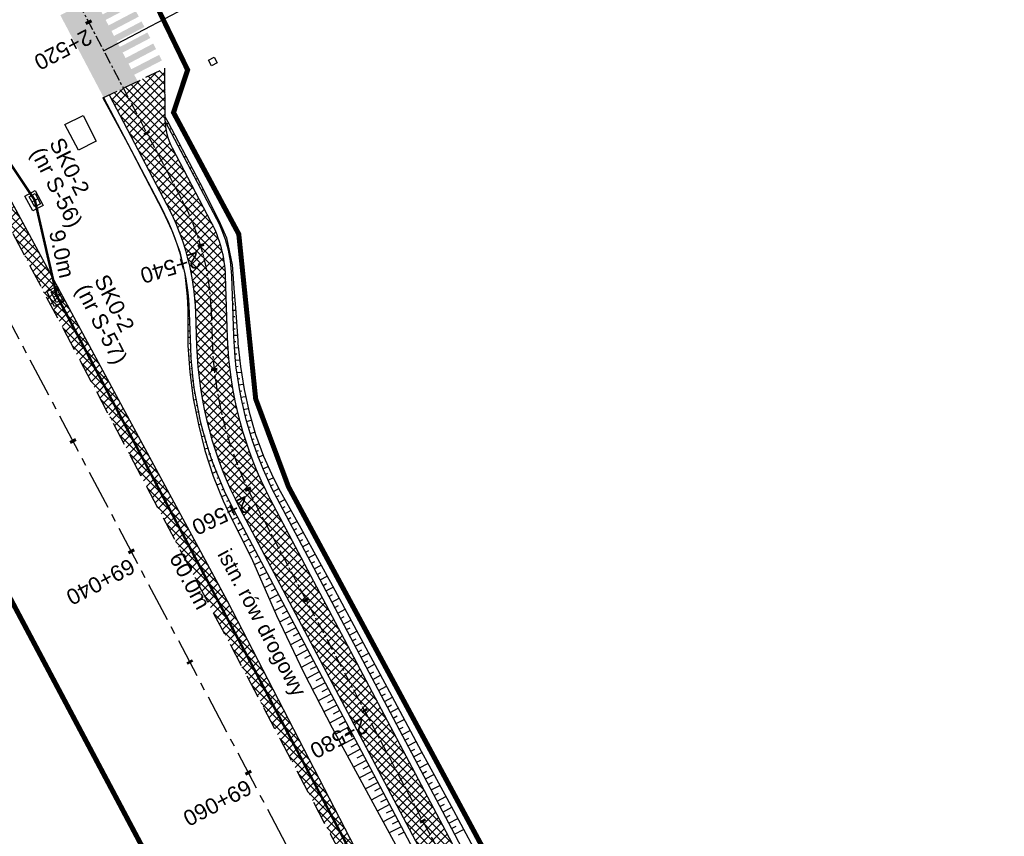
# Model space of a CAD drawing. Header units: metres. Extents: x 7529682 to 7533711, y 5721186 to 5727842.
# Tile 40 of 110: x 7530891 to 7530970, y 5725511 to 5725576. Entities that reach past the tile are written whole.
import ezdxf

# ---------------------------------------------------------------- set-up
doc = ezdxf.new("R2010")
doc.units = ezdxf.units.M
for name, pattern in [('817-dzialki-09-05-04$0$HIDDEN', [0.375, 0.25, -0.125]), ('CENTER', [50.8, 31.75, -6.35, 6.35, -6.35]), ('DASHED', [19.05, 12.7, -6.35]), ('HIDDEN', [9.525, 6.35, -3.175])]:
    doc.linetypes.add(name, pattern=pattern)
for name, color, linetype in [('C-DROGI-SYTUACJA-ETYKIETY', 7, 'Continuous'), ('D-hatch-pobocza', 131, 'Continuous'), ('D-pobocza', 7, 'Continuous'), ('D-skarpa', 7, 'Continuous'), ('D-skarpa-kreskowanie', 7, 'Continuous')]:
    doc.layers.add(name, color=color, linetype=linetype)
for name, color, linetype, lineweight, true_color in [('D-hatch-ciag-pieszo-rowerowy', 7, 'Continuous', 13, 0xff9f80), ('D-LR-etap-III', 7, '817-dzialki-09-05-04$0$HIDDEN', 50, 0xff1aff), ('D-poziome-powl-czerwona', 7, 'Continuous', 9, 0xff6161)]:
    doc.layers.add(name, color=color, linetype=linetype, lineweight=lineweight, true_color=true_color)
for name, color, linetype, lineweight in [('D-krawędzie', 7, 'Continuous', 30), ('D-krawężniki-obniżone', 7, 'DASHED', 30), ('D-obrzeża', 7, 'Continuous', 30), ('D-opisy', 7, 'Continuous', 30), ('D-oś', 10, 'CENTER', 30), ('Sieci-T-kanal technologiczny', 4, 'kt kanał technologiczny', 30)]:
    doc.layers.add(name, color=color, linetype=linetype, lineweight=lineweight)
for name, color, linetype, true_color in [('D-malowanie-proj', 7, 'Continuous', 0x3333ff), ('D-opis-KT-dlugosci', 7, 'Continuous', 0xff8000), ('D-opis-KT-studnie', 7, 'Continuous', 0xff8000), ('poprzeczki', 7, 'Continuous', 0x0000c7)]:
    doc.layers.add(name, color=color, linetype=linetype, true_color=true_color)
doc.styles.add('ARIAL', font='arial.ttf', dxfattribs={"height": 1})
doc.styles.get("Standard").update_dxf_attribs({"font": 'arial.ttf'})
doc.linetypes.add('kt kanał technologiczny', pattern='A,1,-0.8,["kt",Standard,S=0.5,R=0,X=-0.7,Y=-0.15],-0.3', length=2.1)
pattern_1 = [(45, (0, 0), (-0.33675960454, 0.33675960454), []), (135, (0, 0), (-0.33675960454, -0.33675960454), [])]

# ---------------------------------------------------------------- blocks, each defined once
blk = doc.blocks.new('AeccTickLine')
at = {"color": 0, "linetype": 'ByBlock', "lineweight": -2}
blk.add_line((0, 1), (0, -1), dxfattribs=at)
blk = doc.blocks.new('SKR2')
at = {"layer": 'Sieci-T-kanal technologiczny', "color": 2, "lineweight": 25}
for points in [[(0.028, -0.188), (0.958, -1.153), (0.282, -1.805), (-0.648, -0.84)], [(-0.038, -0.537), (0.607, -1.206), (0.233, -1.567), (-0.412, -0.898)]]:
    blk.add_lwpolyline(points, close=True, dxfattribs=at)
blk.add_lwpolyline([(-0.09, -1.232), (0.285, -0.872)], dxfattribs=at)

msp = doc.modelspace()

# ---------------------------------------------------------------- hatches: boundary and pattern name
at = {"layer": 'D-hatch-ciag-pieszo-rowerowy'}
h = msp.add_hatch(dxfattribs=at)
h.set_pattern_fill('ANSI37', color=256, scale=0.15, style=0)
h.set_pattern_definition(pattern_1)
h.paths.add_polyline_path([(7530908.012, 5725550.564), (7530907.843, 5725555.506, 0.112773), (7530906.702, 5725559.812), (7530903.597, 5725565.724, -0.119345), (7530903.024, 5725568.007), (7530902.99, 5725572.112), (7530902.831, 5725572.036), (7530899.665, 5725570.523), (7530904.4, 5725561.506, -0.112773), (7530906.681, 5725552.894), (7530906.773, 5725550.234, 0.113466), (7530910.233, 5725537.244), (7530924.386, 5725510.469), (7530927.177, 5725505.157), (7530928.436, 5725505.448), (7530925.491, 5725511.052), (7530911.472, 5725537.574, -0.113466)])
h.paths.add_polyline_path([(7530906.773, 5725550.234), (7530906.681, 5725552.894, 0.112773), (7530904.4, 5725561.506), (7530899.665, 5725570.523), (7530898.537, 5725569.984), (7530903.161, 5725561.178, -0.112773), (7530905.442, 5725552.566), (7530905.533, 5725549.904, 0.113466), (7530908.993, 5725536.913), (7530923.28, 5725509.886), (7530925.918, 5725504.866), (7530927.177, 5725505.157), (7530924.386, 5725510.469), (7530910.233, 5725537.244, -0.113466)])
at = {"layer": 'D-hatch-pobocza'}
h = msp.add_hatch(dxfattribs=at)
h.set_pattern_fill('ANSI37', color=256, scale=0.15, style=0)
h.set_pattern_definition(pattern_1)
h.paths.add_polyline_path([(7531057.01, 5725246.72), (7531044.19, 5725271.11), (7531030.97, 5725296.42), (7531019.37, 5725318.31), (7531007.54, 5725340.71), (7530994.47, 5725365.47), (7530982.58, 5725387.65), (7530971.81, 5725408.22), (7530959.96, 5725430.76), (7530944.54, 5725460.14), (7530935.92, 5725477.07), (7530923.1, 5725500.31), (7530908, 5725529.49), (7530889.658, 5725563.375), (7530889.586, 5725561.257), (7530918.172, 5725507.178), (7530950.163, 5725446.305), (7530993.419, 5725364.265), (7531022.766, 5725308.719), (7531053.81, 5725249.872), (7531081.166, 5725197.875), (7531103.902, 5725154.541), (7531128.123, 5725108.448), (7531149.321, 5725068.209), (7531151.44, 5725067.36), (7531152.004, 5725067.286), (7531141.2, 5725086.69), (7531129.87, 5725108.78), (7531118.46, 5725130.11), (7531107.39, 5725151.39), (7531095.36, 5725174.01), (7531083.61, 5725196.49), (7531071.56, 5725218.8)])
at = {"layer": 'D-malowanie-proj'}
h = msp.add_hatch(color=256, dxfattribs=at)
h.paths.add_polyline_path([(7530899.975, 5725578.011), (7530899.742, 5725578.453), (7530897.087, 5725577.056), (7530897.32, 5725576.613)])
h.paths.add_polyline_path([(7530900.44, 5725577.126), (7530900.207, 5725577.568), (7530897.553, 5725576.171), (7530897.786, 5725575.728)])
h.paths.add_polyline_path([(7530900.906, 5725576.241), (7530900.673, 5725576.683), (7530898.018, 5725575.286), (7530898.251, 5725574.844)])
h.paths.add_polyline_path([(7530895.55, 5725575.682), (7530895.317, 5725576.124), (7530894.875, 5725575.892), (7530895.108, 5725575.449)])
h.paths.add_polyline_path([(7530896.016, 5725574.797), (7530895.783, 5725575.239), (7530895.34, 5725575.007), (7530895.573, 5725574.564)])
h.paths.add_polyline_path([(7530896.481, 5725573.912), (7530896.249, 5725574.355), (7530895.806, 5725574.122), (7530896.039, 5725573.679)])
h = msp.add_hatch(color=256, dxfattribs=at)
h.paths.add_polyline_path([(7530901.359, 5725575.413), (7530901.126, 5725575.855), (7530898.471, 5725574.458), (7530898.704, 5725574.016)])
h.paths.add_polyline_path([(7530901.825, 5725574.528), (7530901.592, 5725574.971), (7530898.937, 5725573.573), (7530899.17, 5725573.131)])
h.paths.add_polyline_path([(7530902.29, 5725573.643), (7530902.058, 5725574.086), (7530899.403, 5725572.688), (7530899.636, 5725572.246)])
h.paths.add_polyline_path([(7530896.934, 5725573.084), (7530896.702, 5725573.527), (7530896.259, 5725573.294), (7530896.492, 5725572.852)])
h.paths.add_polyline_path([(7530897.4, 5725572.199), (7530897.167, 5725572.642), (7530896.725, 5725572.409), (7530896.958, 5725571.967)])
h.paths.add_polyline_path([(7530897.866, 5725571.315), (7530897.633, 5725571.757), (7530897.19, 5725571.524), (7530897.423, 5725571.082)])
h.paths.add_polyline_path([(7530898.332, 5725570.43), (7530898.099, 5725570.872), (7530897.656, 5725570.639), (7530897.889, 5725570.197)])
h.paths.add_polyline_path([(7530902.758, 5725572.739), (7530902.529, 5725573.182), (7530899.869, 5725571.804), (7530900.101, 5725571.361)])
at = {"layer": 'D-poziome-powl-czerwona'}
h = msp.add_hatch(color=256, dxfattribs=at)
h.dxf.hatch_style = 1
edge = h.paths.add_edge_path()
edge.add_line((7530898.098, 5725569.774), (7530900.739, 5725571.036))
edge.add_arc((7530917.765, 5725558.334), 21.242, 143.02832, 143.27555, ccw=False)
edge.add_line((7530900.794, 5725571.11), (7530897.369, 5725577.672))
edge.add_arc((7530894.893, 5725582.048), 5.029, 291.58813, 299.50761, ccw=False)
edge.add_line((7530896.743, 5725577.372), (7530894.629, 5725576.362))
edge.add_line((7530894.629, 5725576.362), (7530898.098, 5725569.774))

# ---------------------------------------------------------------- linework, layer by layer
at = {"layer": 'D-krawędzie', "linetype": 'HIDDEN', "ltscale": 0.3, "flags": 128}
msp.add_lwpolyline([(7530572.01, 5726166.06), (7530599.74, 5726113.52), (7530641.555, 5726032.008), (7530660.961, 5725995.07), (7530689.128, 5725941.54), (7530707.336, 5725907.032), (7530725.256, 5725873.093), (7530743.97, 5725837.654), (7530770.527, 5725787.119), (7530787.864, 5725754.267), (7530809.898, 5725712.542), (7530824.739, 5725684.389), (7530840.856, 5725653.693), (7530860.675, 5725616.154), (7530865.283, 5725607.394), (7530878.05, 5725583.08), (7530918.172, 5725507.178), (7530950.163, 5725446.305), (7530993.419, 5725364.265), (7531022.766, 5725308.719), (7531053.81, 5725249.872), (7531081.166, 5725197.875), (7531103.902, 5725154.541), (7531128.123, 5725108.448), (7531149.3, 5725068.25), (7531167.38, 5725033.767), (7531197.165, 5724976.988), (7531228.151, 5724918.034), (7531253.153, 5724870.491), (7531286.796, 5724806.654), (7531306.74, 5724768.665), (7531335.094, 5724714.652), (7531357.319, 5724672.439), (7531373.645, 5724641.454), (7531392.162, 5724605.999), (7531418.48, 5724555.853), (7531439.727, 5724515.582), (7531476.36, 5724446.19), (7531491.8, 5724416.76), (7531531.9, 5724339.933), (7531557.227, 5724291.659), (7531569.852, 5724267.577), (7531591.376, 5724226.548), (7531610.004, 5724191.103), (7531616.883, 5724177.999), (7531629.985, 5724153.025), (7531641.007, 5724132.022), (7531664.906, 5724087.617), (7531677.644, 5724064.786), (7531683.112, 5724054.988), (7531686.753, 5724048.18), (7531695.448, 5724031.697), (7531703.749, 5724015.917), (7531709.214, 5724005.514), (7531719.389, 5723986.147), (7531726.295, 5723973), (7531732.741, 5723960.736), (7531735.13, 5723956.19)], dxfattribs=at)
at = {"layer": 'D-krawędzie', "linetype": 'ByBlock'}
for points in [[(7530906.492, 5725572.753), (7530906.933, 5725572.988), (7530907.168, 5725572.547), (7530906.727, 5725572.312), (7530906.492, 5725572.753)], [(7530895, 5725567.61), (7530896.464, 5725568.342), (7530897.49, 5725566.29), (7530896.08, 5725565.55), (7530895, 5725567.61)]]:
    msp.add_lwpolyline(points, dxfattribs=at)
at = {"layer": 'D-krawężniki-obniżone', "ltscale": 0.1}
msp.add_lwpolyline([(7530898.035, 5725569.744), (7530902.99, 5725572.112)], dxfattribs=at)
at = {"layer": 'D-LR-etap-III', "ltscale": 10, "flags": 128}
msp.add_lwpolyline([(7531750.474, 5723895.103, 0.4, 0.4, 0), (7531750.505, 5723895.13, 0.4, 0.4, 0), (7531682.71, 5724022.92, 0.4, 0.4, 0), (7531619.177, 5724147.204, 0.4, 0.4, 0), (7531592.309, 5724198.489, 0.4, 0.4, 0), (7531553.264, 5724272.919, 0.4, 0.4, 0), (7531504.02, 5724366.79, 0.4, 0.4, 0), (7531482.09, 5724407.62, 0.4, 0.4, 0), (7531412.35, 5724541.183, 0.4, 0.4, 0), (7531388.464, 5724586.93, 0.4, 0.4, 0), (7531345.12, 5724669.94, 0.4, 0.4, 0), (7531127.66, 5725081.67, 0.4, 0.4, 0), (7531059.253, 5725211.041, 0.4, 0.4, 0), (7531008.007, 5725307.954, 0.4, 0.4, 0), (7530964.182, 5725390.836, 0.4, 0.4, 0), (7530914.557, 5725484.684, 0.4, 0.4, 0), (7530865.243, 5725577.494, 0.4, 0.4, 0), (7530840.085, 5725624.059, 0.4, 0.4, 0), (7530802.56, 5725694.925, 0.4, 0.4, 0), (7530755.54, 5725787.51, 0.4, 0.4, 0), (7530708.718, 5725876.303, 0.4, 0.4, 0), (7530695.12, 5725902.09, 0.4, 0.4, 0), (7530642.914, 5726001.078, 0.4, 0.4, 0), (7530634.935, 5726016.147, 0.4, 0.4, 0), (7530610.82, 5726061.93, 0.4, 0.4, 0), (7530610.82, 5726061.93, 0.4, 0.4, 0), (7530607.21, 5726063.51, 0.4, 0.4, 0), (7530597.42, 5726080.68, 0.4, 0.4, 0), (7530591.16, 5726088.44, 0.4, 0.4, 0), (7530581.28, 5726107.21, 0.4, 0.4, 0), (7530571.29, 5726130.56, 0.4, 0.4, 0), (7530549.555, 5726171.527, 0.4, 0.4, 0), (7530531.014, 5726206.474, 0.4, 0.4, 0), (7530516.461, 5726236.017, 0.4, 0.4, 0), (7530500.799, 5726266.141, 0.4, 0.4, 0), (7530491.35, 5726283.94, 0.4, 0.4, 0), (7530482.4, 5726303.41, 0.4, 0.4, 0), (7530482.4, 5726303.41, 0.4, 0.4, 0), (7530450.41, 5726357.28, 0.4, 0.4, 0), (7530397.759, 5726458.5, 0.4, 0.4, 0), (7530334.708, 5726583.665, 0.4, 0.4, 0), (7530303.939, 5726645.168, 0.4, 0.4, 0), (7530300.51, 5726651.778, 0.4, 0.4, 0), (7530289.214, 5726671.967, 0.4, 0.4, 0), (7530281.54, 5726685.57, 0.4, 0.4, 0), (7530261.371, 5726724.163, 0.4, 0.4, 0), (7530254.03, 5726738.21, 0.4, 0.4, 0), (7530197.22, 5726845.06, 0.4, 0.4, 0), (7530194.71, 5726849.15, 0.4, 0.4, 0), (7530195.92, 5726850.75, 0.4, 0.4, 0), (7530170.547, 5726892.961, 0.4, 0.4, 0), (7530143.175, 5726945.066, 0.4, 0.4, 0), (7530105.06, 5727018.32, 0.4, 0.4, 0), (7530100.06, 5727027.16, 0.4, 0.4, 0), (7530062.319, 5727099.625, 0.4, 0.4, 0), (7530015.379, 5727189.42, 0.4, 0.4, 0), (7529983.208, 5727250.207, 0.4, 0.4, 0), (7529953.284, 5727306.747, 0.4, 0.4, 0), (7529900.671, 5727406.159, 0.4, 0.4, 0), (7529890.63, 5727425.131, 0.4, 0.4, 0), (7529875.155, 5727454.426, 0.4, 0.4, 0), (7529857.56, 5727487.787, 0.4, 0.4, 0), (7529835.194, 5727530.193, 0.4, 0.4, 0), (7529811.741, 5727574.662, 0.4, 0.4, 0), (7529792.102, 5727611.923, 0.4, 0.4, 0), (7529768.066, 5727657.47, 0.4, 0.4, 0), (7529755.211, 5727682.131, 0.4, 0.4, 0), (7529753.31, 5727681.13, 0.4, 0.4, 0), (7529739.21, 5727707.77, 0.4, 0.4, 0), (7529735.395, 5727711.252, 0.4, 0.4, 0), (7529725.42, 5727730.2, 0.4, 0.4, 0), (7529723.55, 5727729.88, 0.4, 0.4, 0), (7529695.567, 5727782.932, 0.4, 0.4, 0), (7529717.68, 5727794.024, 0.4, 0.4, 0), (7529736.275, 5727758.647, 0.4, 0.4, 0), (7529736.275, 5727758.647, 0.4, 0.4, 0), (7529744.511, 5727750.406, 0.4, 0.4, 0), (7529744.511, 5727750.406, 0.4, 0.4, 0), (7529750.283, 5727738.55, 0.4, 0.4, 0), (7529777.109, 5727687.569, 0.4, 0.4, 0), (7529796.515, 5727651.33, 0.4, 0.4, 0), (7529814.938, 5727616.793, 0.4, 0.4, 0), (7529839.007, 5727572.304, 0.4, 0.4, 0), (7529860.618, 5727532.509, 0.4, 0.4, 0), (7529882.349, 5727491.504, 0.4, 0.4, 0), (7529904.865, 5727449.096, 0.4, 0.4, 0), (7529920.747, 5727418.885, 0.4, 0.4, 0), (7529946.677, 5727368.547, 0.4, 0.4, 0), (7529972.025, 5727320.573, 0.4, 0.4, 0), (7529987.74, 5727290.153, 0.4, 0.4, 0), (7529996.497, 5727273.662, 0.4, 0.4, 0), (7530017.541, 5727234.203, 0.4, 0.4, 0), (7530033.054, 5727204.864, 0.4, 0.4, 0), (7530051.623, 5727170.223, 0.4, 0.4, 0), (7530069.277, 5727137.016, 0.4, 0.4, 0), (7530089.385, 5727097.534, 0.4, 0.4, 0), (7530109.713, 5727060.747, 0.4, 0.4, 0), (7530136.77, 5727011.64, 0.4, 0.4, 0), (7530162.447, 5726962.744, 0.4, 0.4, 0), (7530187.674, 5726916.992, 0.4, 0.4, 0), (7530207.821, 5726879.335, 0.4, 0.4, 0), (7530230.626, 5726834.519, 0.4, 0.4, 0), (7530262.288, 5726776.618, 0.4, 0.4, 0), (7530277.51, 5726760.213, 0.4, 0.4, 0), (7530286.037, 5726744.107, 0.4, 0.4, 0), (7530288.097, 5726735.884, 0.4, 0.4, 0), (7530290.394, 5726725.047, 0.4, 0.4, 0), (7530296.177, 5726713.583, 0.4, 0.4, 0), (7530302.726, 5726701.182, 0.4, 0.4, 0), (7530325.685, 5726657.466, 0.4, 0.4, 0), (7530343.244, 5726623.649, 0.4, 0.4, 0), (7530360.23, 5726591.747, 0.4, 0.4, 0), (7530383.209, 5726548.059, 0.4, 0.4, 0), (7530406.018, 5726503.606, 0.4, 0.4, 0), (7530427.465, 5726462.62, 0.4, 0.4, 0), (7530447.928, 5726424.388, 0.4, 0.4, 0), (7530471.127, 5726379.921, 0.4, 0.4, 0), (7530490.501, 5726343.033, 0.4, 0.4, 0), (7530509.499, 5726306.733, 0.4, 0.4, 0), (7530529.89, 5726267.244, 0.4, 0.4, 0), (7530543.852, 5726238.99, 0.4, 0.4, 0), (7530554.809, 5726218.944, 0.4, 0.4, 0), (7530559.027, 5726212.223, 0.4, 0.4, 0), (7530563.061, 5726206.41, 0.4, 0.4, 0), (7530566.934, 5726200.464, 0.4, 0.4, 0), (7530569.771, 5726194.902, 0.4, 0.4, 0), (7530571.473, 5726191.282, 0.4, 0.4, 0), (7530572.839, 5726188.025, 0.4, 0.4, 0), (7530575.295, 5726182.035, 0.4, 0.4, 0), (7530579.737, 5726173.306, 0.4, 0.4, 0), (7530583.3, 5726167.41, 0.4, 0.4, 0), (7530593.4, 5726163.33, 0.4, 0.4, 0), (7530598.618, 5726155.264, 0.4, 0.4, 0), (7530608.258, 5726140.497, 0.4, 0.4, 0), (7530603.27, 5726136.83, 0.4, 0.4, 0), (7530606.53, 5726131.84, 0.4, 0.4, 0), (7530604.239, 5726124.217, 0.4, 0.4, 0), (7530605.847, 5726121.63, 0.4, 0.4, 0), (7530608.972, 5726116.164, 0.4, 0.4, 0), (7530618.114, 5726097.791, 0.4, 0.4, 0), (7530651.213, 5726034.96, 0.4, 0.4, 0), (7530670.244, 5725998.611, 0.4, 0.4, 0), (7530698.075, 5725945.953, 0.4, 0.4, 0), (7530716.506, 5725911.305, 0.4, 0.4, 0), (7530735.223, 5725875.667, 0.4, 0.4, 0), (7530752.504, 5725842.155, 0.4, 0.4, 0), (7530778.311, 5725793.501, 0.4, 0.4, 0), (7530797.5, 5725756.382, 0.4, 0.4, 0), (7530812.519, 5725728.289, 0.4, 0.4, 0), (7530820.039, 5725713.16, 0.4, 0.4, 0), (7530822.422, 5725710.194, 0.4, 0.4, 0), (7530833.155, 5725688.801, 0.4, 0.4, 0), (7530849.629, 5725656.159, 0.4, 0.4, 0), (7530867.983, 5725621.964, 0.4, 0.4, 0), (7530872.63, 5725612.888, 0.4, 0.4, 0), (7530880.354, 5725597.595, 0.4, 0.4, 0), (7530883.839, 5725593.389, 0.4, 0.4, 0), (7530891.782, 5725587.763, 0.4, 0.4, 0), (7530895.039, 5725584.281, 0.4, 0.4, 0), (7530897.034, 5725580.941, 0.4, 0.4, 0), (7530900.952, 5725579.946, 0.4, 0.4, 0), (7530904.81, 5725571.977, 0.4, 0.4, 0), (7530903.682, 5725568.566, 0.4, 0.4, 0), (7530908.901, 5725558.845, 0.4, 0.4, 0), (7530910.252, 5725545.672, 0.4, 0.4, 0), (7530912.873, 5725538.646, 0.4, 0.4, 0), (7530945.278, 5725478.464, 0.4, 0.4, 0), (7530959.692, 5725450.246, 0.4, 0.4, 0), (7531002.827, 5725368.192, 0.4, 0.4, 0), (7531044.704, 5725290.314, 0.4, 0.4, 0), (7531064.099, 5725253.213, 0.4, 0.4, 0), (7531083.01, 5725216.678, 0.4, 0.4, 0), (7531113.013, 5725158.466, 0.4, 0.4, 0), (7531137.364, 5725113.071, 0.4, 0.4, 0), (7531150.831, 5725086.712, 0.4, 0.4, 0), (7531159.746, 5725076.641, 0.4, 0.4, 0), (7531166.31, 5725074.58, 0.4, 0.4, 0), (7531172.29, 5725062.58, 0.4, 0.4, 0), (7531170.59, 5725055.606, 0.4, 0.4, 0), (7531173.733, 5725044.081, 0.4, 0.4, 0), (7531215.342, 5724964.86, 0.4, 0.4, 0), (7531238.054, 5724921.685, 0.4, 0.4, 0), (7531262.39, 5724875.283, 0.4, 0.4, 0), (7531295.587, 5724811.266, 0.4, 0.4, 0), (7531348.488, 5724712.363, 0.4, 0.4, 0), (7531363.741, 5724682.684, 0.4, 0.4, 0), (7531366.987, 5724675.865, 0.4, 0.4, 0), (7531382.541, 5724646.111, 0.4, 0.4, 0), (7531401.299, 5724610.875, 0.4, 0.4, 0), (7531428.965, 5724558.862, 0.4, 0.4, 0), (7531449.111, 5724520.398, 0.4, 0.4, 0), (7531477.293, 5724465.831, 0.4, 0.4, 0), (7531500.996, 5724421.113, 0.4, 0.4, 0), (7531512.122, 5724400.549, 0.4, 0.4, 0), (7531513.782, 5724396.757, 0.4, 0.4, 0), (7531526.32, 5724379.39, 0.4, 0.4, 0), (7531566.784, 5724302.736, 0.4, 0.4, 0), (7531612.277, 5724225.61, 0.4, 0.4, 0), (7531620.493, 5724210.548, 0.4, 0.4, 0), (7531631.578, 5724196.258, 0.4, 0.4, 0), (7531653.484, 5724152.434, 0.4, 0.4, 0), (7531661.151, 5724128.494, 0.4, 0.4, 0), (7531673.881, 5724101.186, 0.4, 0.4, 0), (7531684.691, 5724081.184, 0.4, 0.4, 0), (7531699.212, 5724051.17, 0.4, 0.4, 0), (7531704.034, 5724040.584, 0.4, 0.4, 0), (7531704.034, 5724040.584, 0.4, 0.4, 0), (7531703.913, 5724037.17, 0.4, 0.4, 0), (7531736.42, 5723969.232, 0.4, 0.4, 0), (7531738.285, 5723967.699, 0.4, 0.4, 0), (7531742.181, 5723962.346, 0.4, 0.4, 0), (7531744.286, 5723958.616, 0.4, 0.4, 0), (7531755.393, 5723944.193, 0.4, 0.4, 0), (7531758.69, 5723936.76, 0.4, 0.4, 0), (7531780.08, 5723929.25, 0.4, 0.4, 0), (7531792.612, 5723906.338, 0.4, 0.4, 0), (7531792.612, 5723906.338, 0.4, 0.4, 0), (7531756.962, 5723883.055, 0.4, 0.4, 0), (7531750.46, 5723895.13, 0.4, 0.4, 0), (7531750.46, 5723895.13, 0, 0, 0)], format="xyseb", dxfattribs=at)
at = {"layer": 'D-obrzeża'}
for points in [[(7531033.909, 5725306.164), (7531023.945, 5725324.301, -0.004067), (7531021.63, 5725328.597), (7531000.738, 5725368.139), (7530957.484, 5725450.176), (7530925.491, 5725511.052), (7530911.472, 5725537.574, -0.113466), (7530908.012, 5725550.564), (7530907.843, 5725555.506, 0.112773), (7530906.702, 5725559.812), (7530903.597, 5725565.724, -0.119345), (7530903.024, 5725568.007), (7530902.99, 5725572.112)], [(7530898.537, 5725569.984), (7530903.161, 5725561.178, -0.112773), (7530905.442, 5725552.566), (7530905.533, 5725549.904, 0.113466), (7530908.993, 5725536.913), (7530923.28, 5725509.886), (7530955.272, 5725449.011), (7530998.527, 5725366.973), (7531019.429, 5725327.411, 0.004067), (7531021.744, 5725323.115), (7531031.707, 5725304.978, -0.004228)]]:
    msp.add_lwpolyline(points, format="xyb", dxfattribs=at)
at = {"layer": 'D-opisy'}
msp.add_line((7530898.095, 5725573.514), (7530930.631, 5725590.598), dxfattribs=at)
at = {"layer": 'D-oś', "ltscale": 0.1}
msp.add_lwpolyline([(7531164.28, 5725032.142), (7531146.202, 5725066.622), (7531125.026, 5725106.818), (7531100.803, 5725152.914), (7531078.067, 5725196.247), (7531050.713, 5725248.241), (7531019.672, 5725307.084), (7530990.323, 5725362.632), (7530947.066, 5725444.675), (7530915.075, 5725505.546), (7530874.954, 5725581.449)], dxfattribs=at)
at = {"layer": 'D-oś', "ltscale": 0.03}
msp.add_lwpolyline([(7530894.636, 5725580.102), (7530904.4, 5725561.506, -0.112773), (7530906.681, 5725552.894), (7530906.773, 5725550.234, 0.113466), (7530910.233, 5725537.244), (7530924.386, 5725510.469), (7530956.378, 5725449.593), (7530999.633, 5725367.556), (7531020.53, 5725328.004, 0.004067), (7531022.845, 5725323.708), (7531022.845, 5725323.708), (7531032.808, 5725305.571, -0.004228)], format="xyb", dxfattribs=at)
at = {"layer": 'D-pobocza'}
for points in [[(7530898.085, 5725569.768), (7530902.718, 5725560.945, -0.112773), (7530904.942, 5725552.549), (7530905.038, 5725549.771, 0.113466), (7530908.497, 5725536.781), (7530922.837, 5725509.653), (7530954.83, 5725448.778), (7530998.085, 5725366.74), (7531018.989, 5725327.174, 0.004067), (7531021.304, 5725322.878), (7531031.267, 5725304.741, -0.004228)], [(7531034.349, 5725306.401), (7531024.385, 5725324.538, -0.004067), (7531022.07, 5725328.834), (7531001.18, 5725368.373), (7530957.927, 5725450.408), (7530925.934, 5725511.285), (7530911.968, 5725537.706, -0.113466), (7530908.508, 5725550.696), (7530908.342, 5725555.523, 0.112773), (7530907.145, 5725560.044), (7530903.027, 5725567.886)]]:
    msp.add_lwpolyline(points, format="xyb", dxfattribs=at)
msp.add_lwpolyline([(7531149.321, 5725068.209), (7531151.44, 5725067.36), (7531152.004, 5725067.286), (7531141.2, 5725086.69), (7531129.87, 5725108.78), (7531118.46, 5725130.11), (7531107.39, 5725151.39), (7531095.36, 5725174.01), (7531083.61, 5725196.49), (7531071.56, 5725218.8), (7531057.01, 5725246.72), (7531044.19, 5725271.11), (7531030.97, 5725296.42), (7531019.37, 5725318.31), (7531007.54, 5725340.71), (7530994.47, 5725365.47), (7530982.58, 5725387.65), (7530971.81, 5725408.22), (7530959.96, 5725430.76), (7530944.54, 5725460.14), (7530935.92, 5725477.07), (7530923.1, 5725500.31), (7530908, 5725529.49), (7530889.658, 5725563.375)], dxfattribs=at)
at = {"layer": 'D-skarpa', "linetype": 'Continuous'}
msp.add_lwpolyline([(7530898.035, 5725569.744), (7530899.991, 5725566.123), (7530902.827, 5725560.68), (7530903.548, 5725559.144), (7530904.177, 5725557.433), (7530904.587, 5725555.657), (7530904.786, 5725553.848), (7530904.817, 5725552.83), (7530904.831, 5725550.167), (7530904.838, 5725549.937), (7530904.978, 5725547.812), (7530905.262, 5725545.699), (7530905.687, 5725543.61), (7530906.194, 5725541.534), (7530906.848, 5725539.496), (7530907.648, 5725537.506), (7530908.263, 5725536.203), (7530909.906, 5725532.933), (7530911.917, 5725528.34), (7530914.071, 5725523.824), (7530916.36, 5725519.378), (7530918.748, 5725514.985), (7530919.957, 5725512.741), (7530921.925, 5725509.168, -0.019339)], format="xyb", dxfattribs=at)
msp.add_lwpolyline([(7530903.023, 5725568.21), (7530903.231, 5725567.824), (7530906.067, 5725562.381), (7530907.412, 5725559.706), (7530907.911, 5725558.549), (7530908.366, 5725556.38), (7530908.531, 5725554.188), (7530908.646, 5725552.962), (7530908.822, 5725550.304), (7530908.836, 5725550.103), (7530909.032, 5725548.252), (7530909.321, 5725546.417), (7530909.719, 5725544.603), (7530910.235, 5725542.821), (7530910.874, 5725541.08), (7530911.638, 5725539.392), (7530912.212, 5725538.29), (7530913.989, 5725535.091), (7530916.401, 5725530.711), (7530921.135, 5725521.902), (7530923.495, 5725517.494), (7530924.717, 5725515.257), (7530925.889, 5725513.104), (7530926.658, 5725511.67), (7530928.249, 5725508.689)], dxfattribs=at)
at = {"layer": 'D-skarpa-kreskowanie', "linetype": 'Continuous'}
for p, q in [((7530898.127, 5725569.573, 107.937), (7530898.151, 5725569.585, 107.919)), ((7530898.365, 5725569.133, 107.933), (7530898.407, 5725569.155, 107.901)), ((7530898.603, 5725568.693, 107.93), (7530898.621, 5725568.703, 107.916)), ((7530898.84, 5725568.253, 107.926), (7530898.872, 5725568.27, 107.902)), ((7530899.078, 5725567.813, 107.922), (7530899.091, 5725567.82, 107.912)), ((7530903.142, 5725567.667, 108.033), (7530903.276, 5725567.738, 107.932)), ((7530899.316, 5725567.373, 107.918), (7530899.337, 5725567.384, 107.902)), ((7530899.554, 5725566.933, 107.914), (7530899.562, 5725566.937, 107.908)), ((7530903.374, 5725567.225, 108.033), (7530903.441, 5725567.26, 107.983)), ((7530903.607, 5725566.782, 108.033), (7530903.738, 5725566.851, 107.934)), ((7530899.791, 5725566.493, 107.911), (7530899.802, 5725566.499, 107.903)), ((7530900.028, 5725566.053, 107.908), (7530900.031, 5725566.055, 107.905)), ((7530903.839, 5725566.339, 108.033), (7530903.904, 5725566.373, 107.984)), ((7530904.072, 5725565.897, 108.033), (7530904.2, 5725565.964, 107.937)), ((7530900.259, 5725565.609, 107.909), (7530900.267, 5725565.614, 107.903)), ((7530900.49, 5725565.166, 107.91), (7530900.495, 5725565.168, 107.907)), ((7530904.304, 5725565.454, 108.034), (7530904.368, 5725565.487, 107.986)), ((7530904.537, 5725565.011, 108.034), (7530904.662, 5725565.077, 107.939)), ((7530900.721, 5725564.723, 107.911), (7530900.732, 5725564.728, 107.903)), ((7530900.952, 5725564.279, 107.913), (7530900.958, 5725564.282, 107.908)), ((7530904.769, 5725564.569, 108.034), (7530904.831, 5725564.601, 107.987)), ((7530901.183, 5725563.836, 107.914), (7530901.197, 5725563.843, 107.904)), ((7530905.001, 5725564.126, 108.034), (7530905.124, 5725564.19, 107.942)), ((7530905.234, 5725563.683, 108.034), (7530905.295, 5725563.715, 107.989)), ((7530901.414, 5725563.392, 107.915), (7530901.422, 5725563.396, 107.91)), ((7530901.645, 5725562.949, 107.916), (7530901.662, 5725562.958, 107.904)), ((7530905.466, 5725563.24, 108.035), (7530905.586, 5725563.304, 107.944)), ((7530905.699, 5725562.798, 108.035), (7530905.758, 5725562.829, 107.99)), ((7530901.876, 5725562.505, 107.918), (7530901.885, 5725562.51, 107.911)), ((7530902.107, 5725562.062, 107.919), (7530902.127, 5725562.072, 107.904)), ((7530905.931, 5725562.355, 108.035), (7530906.048, 5725562.417, 107.947)), ((7530902.338, 5725561.619, 107.92), (7530902.349, 5725561.624, 107.912)), ((7530902.569, 5725561.175, 107.922), (7530902.591, 5725561.187, 107.905)), ((7530902.8, 5725560.732, 107.923), (7530902.812, 5725560.738, 107.914)), ((7530903.014, 5725560.281, 107.923), (7530903.038, 5725560.292, 107.905)), ((7530903.227, 5725559.829, 107.922), (7530903.238, 5725559.834, 107.914)), ((7530903.439, 5725559.377, 107.922), (7530903.461, 5725559.386, 107.905)), ((7530903.631, 5725558.917, 107.92), (7530903.641, 5725558.921, 107.913)), ((7530903.804, 5725558.448, 107.916), (7530903.818, 5725558.453, 107.906)), ((7530903.976, 5725557.979, 107.912), (7530903.981, 5725557.98, 107.909)), ((7530904.149, 5725557.51, 107.908), (7530904.152, 5725557.51, 107.906)), ((7530904.279, 5725557.027, 107.906), (7530904.275, 5725557.026, 107.905)), ((7530904.398, 5725556.542, 107.907), (7530904.383, 5725556.538, 107.898)), ((7530904.517, 5725556.056, 107.907), (7530904.506, 5725556.054, 107.9)), ((7530904.627, 5725555.569, 107.907), (7530904.597, 5725555.563, 107.887)), ((7530904.697, 5725555.073, 107.907), (7530904.674, 5725555.07, 107.892)), ((7530904.767, 5725554.578, 107.907), (7530904.707, 5725554.571, 107.867)), ((7530904.837, 5725554.083, 107.908), (7530904.799, 5725554.079, 107.882)), ((7530908.342, 5725554.258, 108.038), (7530908.43, 5725554.266, 107.979)), ((7530904.886, 5725553.586, 107.908), (7530904.794, 5725553.579, 107.847)), ((7530908.38, 5725553.759, 108.038), (7530908.57, 5725553.773, 107.911)), ((7530908.411, 5725553.26, 108.038), (7530908.514, 5725553.265, 107.969)), ((7530904.941, 5725552.588, 107.908), (7530904.818, 5725552.583, 107.826)), ((7530904.917, 5725553.087, 107.908), (7530904.863, 5725553.084, 107.872)), ((7530908.437, 5725552.761, 108.038), (7530908.659, 5725552.769, 107.89)), ((7530904.958, 5725552.088, 107.908), (7530904.889, 5725552.086, 107.863)), ((7530908.454, 5725552.261, 108.038), (7530908.573, 5725552.265, 107.959)), ((7530908.471, 5725551.762, 108.039), (7530908.725, 5725551.77, 107.869)), ((7530904.975, 5725551.588, 107.909), (7530904.823, 5725551.583, 107.807)), ((7530904.992, 5725551.089, 107.909), (7530904.909, 5725551.086, 107.853)), ((7530908.489, 5725551.262, 108.039), (7530908.623, 5725551.267, 107.949)), ((7530905.01, 5725550.589, 107.909), (7530904.829, 5725550.583, 107.788)), ((7530905.027, 5725550.089, 107.909), (7530904.93, 5725550.086, 107.845)), ((7530908.506, 5725550.762, 108.039), (7530908.791, 5725550.772, 107.849)), ((7530908.523, 5725550.263, 108.039), (7530908.674, 5725550.268, 107.939)), ((7530905.059, 5725549.59, 107.909), (7530904.862, 5725549.58, 107.777)), ((7530908.554, 5725549.764, 108.039), (7530908.87, 5725549.78, 107.828)), ((7530905.134, 5725548.593, 107.91), (7530904.928, 5725548.576, 107.772)), ((7530905.097, 5725549.092, 107.909), (7530904.996, 5725549.085, 107.842)), ((7530908.591, 5725549.265, 108.039), (7530908.757, 5725549.277, 107.929)), ((7530908.629, 5725548.766, 108.04), (7530908.974, 5725548.797, 107.808)), ((7530905.171, 5725548.095, 107.91), (7530905.066, 5725548.084, 107.839)), ((7530908.666, 5725548.268, 108.04), (7530908.846, 5725548.287, 107.919)), ((7530908.733, 5725547.772, 108.04), (7530909.1, 5725547.818, 107.793)), ((7530905.225, 5725547.598, 107.91), (7530905.01, 5725547.573, 107.766)), ((7530905.295, 5725547.103, 107.91), (7530905.186, 5725547.088, 107.837)), ((7530908.804, 5725547.277, 108.04), (7530908.99, 5725547.304, 107.914)), ((7530905.366, 5725546.608, 107.91), (7530905.144, 5725546.575, 107.761)), ((7530908.874, 5725546.782, 108.04), (7530909.254, 5725546.843, 107.784)), ((7530908.949, 5725546.288, 108.041), (7530909.141, 5725546.323, 107.91)), ((7530905.515, 5725545.619, 107.911), (7530905.286, 5725545.578, 107.756)), ((7530905.436, 5725546.113, 107.91), (7530905.324, 5725546.094, 107.834)), ((7530909.052, 5725545.799, 108.041), (7530909.44, 5725545.875, 107.777)), ((7530905.722, 5725544.641, 107.911), (7530905.487, 5725544.591, 107.751)), ((7530905.618, 5725545.13, 107.911), (7530905.503, 5725545.107, 107.832)), ((7530909.155, 5725545.31, 108.041), (7530909.35, 5725545.352, 107.908)), ((7530909.259, 5725544.821, 108.041), (7530909.651, 5725544.912, 107.773)), ((7530905.825, 5725544.151, 107.911), (7530905.706, 5725544.124, 107.83)), ((7530909.374, 5725544.334, 108.041), (7530909.571, 5725544.384, 107.906)), ((7530909.509, 5725543.853, 108.042), (7530909.905, 5725543.96, 107.768)), ((7530905.929, 5725543.662, 107.911), (7530905.689, 5725543.603, 107.747)), ((7530906.064, 5725543.181, 107.911), (7530905.936, 5725543.147, 107.823)), ((7530909.645, 5725543.372, 108.042), (7530909.843, 5725543.429, 107.904)), ((7530909.781, 5725542.89, 108.042), (7530910.179, 5725543.014, 107.764)), ((7530906.2, 5725542.7, 107.912), (7530905.928, 5725542.624, 107.723)), ((7530906.336, 5725542.219, 107.912), (7530906.192, 5725542.176, 107.812)), ((7530909.935, 5725542.415, 108.042), (7530910.135, 5725542.481, 107.902)), ((7530906.471, 5725541.737, 107.912), (7530906.168, 5725541.642, 107.7)), ((7530910.103, 5725541.944, 108.042), (7530910.505, 5725542.085, 107.758)), ((7530910.27, 5725541.473, 108.043), (7530910.473, 5725541.548, 107.899)), ((7530906.799, 5725540.793, 107.912), (7530906.469, 5725540.677, 107.679)), ((7530906.632, 5725541.264, 107.912), (7530906.473, 5725541.211, 107.801)), ((7530910.438, 5725541.002, 108.043), (7530910.844, 5725541.16, 107.752)), ((7530906.967, 5725540.322, 107.912), (7530906.795, 5725540.259, 107.79)), ((7530910.631, 5725540.541, 108.043), (7530910.836, 5725540.625, 107.895)), ((7530910.829, 5725540.082, 108.043), (7530911.245, 5725540.261, 107.741)), ((7530907.134, 5725539.851, 107.913), (7530906.778, 5725539.714, 107.658)), ((7530907.319, 5725539.386, 107.913), (7530907.135, 5725539.312, 107.781)), ((7530911.028, 5725539.623, 108.043), (7530911.238, 5725539.718, 107.89)), ((7530911.228, 5725539.165, 108.043), (7530911.652, 5725539.366, 107.731)), ((7530907.517, 5725538.927, 107.913), (7530907.14, 5725538.768, 107.64)), ((7530907.716, 5725538.468, 107.913), (7530907.523, 5725538.383, 107.772)), ((7530911.451, 5725538.718, 108.044), (7530911.665, 5725538.824, 107.884)), ((7530911.675, 5725538.27, 108.044), (7530912.106, 5725538.494, 107.72)), ((7530907.914, 5725538.01, 107.913), (7530907.518, 5725537.828, 107.623)), ((7530908.121, 5725537.554, 107.914), (7530907.918, 5725537.457, 107.764)), ((7530911.904, 5725537.826, 108.044), (7530912.123, 5725537.942, 107.879)), ((7530912.138, 5725537.384, 108.044), (7530912.584, 5725537.62, 107.707)), ((7530908.345, 5725537.107, 107.914), (7530907.933, 5725536.902, 107.607)), ((7530912.371, 5725536.942, 108.044), (7530912.599, 5725537.062, 107.873)), ((7530912.605, 5725536.5, 108.045), (7530913.07, 5725536.746, 107.694)), ((7530908.568, 5725536.66, 107.914), (7530908.359, 5725536.552, 107.757)), ((7530908.797, 5725536.215, 107.914), (7530908.37, 5725535.99, 107.593)), ((7530912.839, 5725536.058, 108.045), (7530913.076, 5725536.183, 107.866)), ((7530909.03, 5725535.773, 107.914), (7530908.813, 5725535.658, 107.75)), ((7530909.264, 5725535.331, 107.914), (7530908.819, 5725535.096, 107.579)), ((7530913.072, 5725535.616, 108.045), (7530913.556, 5725535.871, 107.681)), ((7530913.306, 5725535.174, 108.045), (7530913.552, 5725535.304, 107.86)), ((7530909.731, 5725534.447, 107.915), (7530909.268, 5725534.202, 107.566)), ((7530909.498, 5725534.889, 107.915), (7530909.271, 5725534.769, 107.743)), ((7530913.54, 5725534.732, 108.045), (7530914.041, 5725534.997, 107.668)), ((7530913.773, 5725534.29, 108.045), (7530914.028, 5725534.424, 107.854)), ((7530910.199, 5725533.563, 107.915), (7530909.717, 5725533.309, 107.552)), ((7530909.965, 5725534.005, 107.915), (7530909.729, 5725533.88, 107.737)), ((7530914.007, 5725533.848, 108.046), (7530914.523, 5725534.12, 107.656)), ((7530910.432, 5725533.121, 107.915), (7530910.185, 5725532.99, 107.729)), ((7530914.241, 5725533.406, 108.046), (7530914.503, 5725533.544, 107.848)), ((7530914.474, 5725532.964, 108.046), (7530915.006, 5725533.244, 107.645)), ((7530910.666, 5725532.679, 107.915), (7530910.139, 5725532.401, 107.518)), ((7530910.9, 5725532.237, 107.916), (7530910.62, 5725532.089, 107.705)), ((7530914.708, 5725532.522, 108.046), (7530914.978, 5725532.664, 107.843)), ((7530914.942, 5725532.079, 108.046), (7530915.488, 5725532.368, 107.634)), ((7530911.133, 5725531.795, 107.916), (7530910.541, 5725531.482, 107.469)), ((7530911.367, 5725531.353, 107.916), (7530911.055, 5725531.188, 107.681)), ((7530915.175, 5725531.637, 108.047), (7530915.452, 5725531.784, 107.838)), ((7530915.409, 5725531.195, 108.047), (7530915.971, 5725531.492, 107.623)), ((7530911.601, 5725530.911, 107.916), (7530910.943, 5725530.563, 107.421)), ((7530911.834, 5725530.469, 107.916), (7530911.489, 5725530.286, 107.656)), ((7530915.643, 5725530.753, 108.047), (7530915.927, 5725530.904, 107.832)), ((7530915.876, 5725530.311, 108.047), (7530916.452, 5725530.616, 107.613)), ((7530912.068, 5725530.027, 107.917), (7530911.346, 5725529.645, 107.372)), ((7530916.11, 5725529.869, 108.047), (7530916.4, 5725530.022, 107.829)), ((7530916.344, 5725529.427, 108.047), (7530916.926, 5725529.735, 107.609)), ((7530912.535, 5725529.143, 107.917), (7530911.748, 5725528.726, 107.323)), ((7530912.302, 5725529.585, 107.917), (7530911.924, 5725529.385, 107.632)), ((7530916.577, 5725528.985, 108.048), (7530916.87, 5725529.14, 107.827)), ((7530916.811, 5725528.543, 108.048), (7530917.399, 5725528.854, 107.604)), ((7530913.003, 5725528.259, 107.917), (7530912.167, 5725527.817, 107.287)), ((7530912.769, 5725528.701, 107.917), (7530912.36, 5725528.484, 107.609)), ((7530917.045, 5725528.101, 108.048), (7530917.34, 5725528.257, 107.825)), ((7530913.47, 5725527.374, 107.918), (7530912.597, 5725526.913, 107.26)), ((7530913.236, 5725527.816, 107.917), (7530912.809, 5725527.591, 107.595)), ((7530917.278, 5725527.659, 108.048), (7530917.873, 5725527.973, 107.6)), ((7530917.512, 5725527.217, 108.048), (7530917.811, 5725527.375, 107.823)), ((7530913.937, 5725526.49, 107.918), (7530913.028, 5725526.01, 107.233)), ((7530913.704, 5725526.932, 107.918), (7530913.258, 5725526.697, 107.582)), ((7530917.746, 5725526.775, 108.049), (7530918.346, 5725527.092, 107.596)), ((7530917.979, 5725526.333, 108.049), (7530918.281, 5725526.492, 107.821)), ((7530914.171, 5725526.048, 107.918), (7530913.707, 5725525.803, 107.569)), ((7530918.213, 5725525.891, 108.049), (7530918.82, 5725526.211, 107.592)), ((7530914.405, 5725525.606, 107.918), (7530913.459, 5725525.107, 107.206)), ((7530914.638, 5725525.164, 107.919), (7530914.157, 5725524.91, 107.555)), ((7530918.447, 5725525.449, 108.049), (7530918.751, 5725525.61, 107.819)), ((7530918.68, 5725525.007, 108.049), (7530919.293, 5725525.331, 107.587)), ((7530914.872, 5725524.722, 107.919), (7530913.89, 5725524.203, 107.179)), ((7530915.106, 5725524.28, 107.919), (7530914.607, 5725524.017, 107.543)), ((7530918.914, 5725524.565, 108.049), (7530919.222, 5725524.727, 107.817)), ((7530919.148, 5725524.123, 108.05), (7530919.766, 5725524.45, 107.583)), ((7530915.339, 5725523.838, 107.919), (7530914.337, 5725523.308, 107.163)), ((7530915.573, 5725523.396, 107.919), (7530915.069, 5725523.13, 107.539)), ((7530919.381, 5725523.681, 108.05), (7530919.692, 5725523.845, 107.815)), ((7530919.615, 5725523.239, 108.05), (7530920.24, 5725523.569, 107.579)), ((7530915.807, 5725522.954, 107.919), (7530914.794, 5725522.419, 107.156)), ((7530919.849, 5725522.797, 108.05), (7530920.163, 5725522.963, 107.813)), ((7530920.082, 5725522.355, 108.05), (7530920.713, 5725522.688, 107.575)), ((7530916.274, 5725522.07, 107.92), (7530915.252, 5725521.53, 107.149)), ((7530916.04, 5725522.512, 107.92), (7530915.532, 5725522.243, 107.536)), ((7530920.316, 5725521.912, 108.05), (7530920.633, 5725522.08, 107.811)), ((7530920.55, 5725521.47, 108.051), (7530921.187, 5725521.807, 107.57)), ((7530916.741, 5725521.186, 107.92), (7530915.71, 5725520.641, 107.142)), ((7530916.508, 5725521.628, 107.92), (7530915.994, 5725521.357, 107.533)), ((7530920.783, 5725521.028, 108.051), (7530921.103, 5725521.197, 107.81)), ((7530917.209, 5725520.302, 107.92), (7530916.167, 5725519.751, 107.135)), ((7530916.975, 5725520.744, 107.92), (7530916.457, 5725520.47, 107.53)), ((7530921.017, 5725520.586, 108.051), (7530921.658, 5725520.925, 107.567)), ((7530921.251, 5725520.144, 108.051), (7530921.572, 5725520.314, 107.809)), ((7530917.676, 5725519.418, 107.921), (7530916.637, 5725518.868, 107.137)), ((7530917.442, 5725519.86, 107.921), (7530916.92, 5725519.584, 107.527)), ((7530921.484, 5725519.702, 108.051), (7530922.13, 5725520.044, 107.564)), ((7530921.718, 5725519.26, 108.052), (7530922.042, 5725519.432, 107.807)), ((7530917.91, 5725518.976, 107.921), (7530917.393, 5725518.702, 107.531)), ((7530921.952, 5725518.818, 108.052), (7530922.602, 5725519.162, 107.561)), ((7530918.143, 5725518.534, 107.921), (7530917.114, 5725517.99, 107.145)), ((7530918.377, 5725518.092, 107.921), (7530917.865, 5725517.821, 107.535)), ((7530922.185, 5725518.376, 108.052), (7530922.512, 5725518.549, 107.806)), ((7530922.419, 5725517.934, 108.052), (7530923.074, 5725518.28, 107.558)), ((7530918.61, 5725517.65, 107.922), (7530917.592, 5725517.111, 107.154)), ((7530918.844, 5725517.207, 107.922), (7530918.338, 5725516.94, 107.54)), ((7530922.653, 5725517.492, 108.052), (7530922.981, 5725517.666, 107.805)), ((7530922.886, 5725517.05, 108.052), (7530923.546, 5725517.399, 107.555)), ((7530919.078, 5725516.765, 107.922), (7530918.07, 5725516.233, 107.162)), ((7530919.311, 5725516.323, 107.922), (7530918.81, 5725516.058, 107.544)), ((7530923.12, 5725516.608, 108.053), (7530923.453, 5725516.784, 107.801)), ((7530923.354, 5725516.166, 108.053), (7530924.026, 5725516.521, 107.546)), ((7530919.545, 5725515.881, 107.922), (7530918.548, 5725515.354, 107.17)), ((7530923.587, 5725515.724, 108.053), (7530923.926, 5725515.903, 107.797)), ((7530923.821, 5725515.282, 108.053), (7530924.505, 5725515.644, 107.537)), ((7530920.012, 5725514.997, 107.923), (7530919.023, 5725514.474, 107.177)), ((7530919.779, 5725515.439, 107.922), (7530919.282, 5725515.177, 107.548)), ((7530924.055, 5725514.84, 108.053), (7530924.4, 5725515.022, 107.793)), ((7530924.288, 5725514.398, 108.05), (7530924.984, 5725514.766, 107.526)), ((7530920.48, 5725514.113, 107.923), (7530919.497, 5725513.594, 107.182)), ((7530920.246, 5725514.555, 107.923), (7530919.753, 5725514.295, 107.551)), ((7530924.522, 5725513.956, 108.048), (7530924.873, 5725514.141, 107.783)), ((7530924.756, 5725513.514, 108.045), (7530925.462, 5725513.887, 107.512)), ((7530920.947, 5725513.229, 107.923), (7530919.972, 5725512.714, 107.188)), ((7530920.713, 5725513.671, 107.923), (7530920.224, 5725513.412, 107.554)), ((7530924.989, 5725513.072, 108.042), (7530925.345, 5725513.26, 107.774)), ((7530921.414, 5725512.345, 107.918), (7530920.454, 5725511.838, 107.194)), ((7530921.181, 5725512.787, 107.92), (7530920.697, 5725512.531, 107.556)), ((7530925.223, 5725512.63, 108.04), (7530925.94, 5725513.009, 107.499)), ((7530925.457, 5725512.188, 108.037), (7530925.816, 5725512.378, 107.765)), ((7530921.648, 5725511.903, 107.915), (7530921.172, 5725511.651, 107.556)), ((7530925.69, 5725511.745, 108.034), (7530926.413, 5725512.127, 107.489)), ((7530921.882, 5725511.461, 107.912), (7530920.937, 5725510.961, 107.2)), ((7530922.115, 5725511.019, 107.91), (7530921.647, 5725510.771, 107.556)), ((7530925.924, 5725511.303, 108.031), (7530926.286, 5725511.495, 107.758)), ((7530926.157, 5725510.861, 108.029), (7530926.885, 5725511.244, 107.48))]:
    msp.add_line(p, q, dxfattribs=at)
at = {"layer": 'Sieci-T-kanal technologiczny', "ltscale": 2}
msp.add_lwpolyline([(7531169.66, 5725032.077, 0.2, 0.2, 0), (7531142.107, 5725084.26, 0.2, 0.2, 0), (7531114.694, 5725136.505, 0.2, 0.2, 0), (7531087.251, 5725188.68, 0.2, 0.2, 0), (7531059.621, 5725240.865, 0.2, 0.2, 0), (7531032.248, 5725293.131, 0.2, 0.2, 0), (7531004.679, 5725345.294, 0.2, 0.2, 0), (7530977.028, 5725397.414, 0.2, 0.2, 0), (7530949.633, 5725449.668, 0.2, 0.2, 0), (7530921.914, 5725501.753, 0.2, 0.2, 0), (7530894.347, 5725553.917, 0.2, 0.2, 0), (7530892.596, 5725561.551, 0.2, 0.2, 0), (7530883.752, 5725574.779, 0.2, 0.2, 0), (7530867.104, 5725606.236, 0.2, 0.2, 0)], format="xyseb", dxfattribs=at)

# ---------------------------------------------------------------- block references
at = {"layer": 'C-DROGI-SYTUACJA-ETYKIETY', "color": 7, "linetype": 'Continuous', "lineweight": 60, "xscale": 0.25, "yscale": 0.25, "zscale": 0.25, "rotation": 297.860774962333}
for p in [(7530895.641, 5725542.313), (7530900.314, 5725533.472), (7530904.987, 5725524.631), (7530909.66, 5725515.79)]:
    msp.add_blockref('AeccTickLine', p, dxfattribs=at)
at = {"layer": 'poprzeczki', "color": 7, "linetype": 'Continuous', "lineweight": 60, "xscale": 0.25, "yscale": 0.25, "zscale": 0.25}
for p, rotation in [((7530896.898, 5725575.794), 297.7038992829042), ((7530901.547, 5725566.94), 297.7038992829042), ((7530905.856, 5725557.935), 286.6392570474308), ((7530906.931, 5725548.024), 276.1992591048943), ((7530909.632, 5725538.444), 295.2978522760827), ((7530914.279, 5725529.589), 297.8607749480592), ((7530918.952, 5725520.748), 297.8607749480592), ((7530923.625, 5725511.907), 297.8607749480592)]:
    msp.add_blockref('AeccTickLine', p, dxfattribs=dict(at, rotation=rotation))
at = {"layer": 'Sieci-T-kanal technologiczny', "rotation": 163.7281158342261}
for p in [(7530892.395, 5725560.513), (7530894.146, 5725552.88)]:
    msp.add_blockref('SKR2', p, dxfattribs=at)

# ---------------------------------------------------------------- texts
at = {"layer": 'C-DROGI-SYTUACJA-ETYKIETY', "color": 7}
for s, rotation, p in [('2+520', 207.7039, (7530896.74, 5725575.287)), ('2+540', 196.63926, (7530905.604, 5725557.468)), ('2+560', 205.29785, (7530909.453, 5725537.944)), ('69+040', 207.86077, (7530900.158, 5725532.965)), ('2+580', 207.86077, (7530918.796, 5725520.241)), ('69+060', 207.86077, (7530909.504, 5725515.284))]:
    msp.add_text(s, height=1.25, rotation=rotation, dxfattribs=at).set_placement(p)
at = {"layer": 'D-opis-KT-dlugosci', "style": 'ARIAL'}
for s, rotation, p in [('9.0m', 282.86498, (7530893.719, 5725559.018)), ('60.0m', 298.33464, (7530903.298, 5725532.969))]:
    msp.add_text(s, height=1.25, rotation=rotation, dxfattribs=at).set_placement(p)
at = {"layer": 'D-opis-KT-studnie', "char_height": 1.25, "attachment_point": 1, "rotation": 297, "line_spacing_factor": 0.8, "style": 'ARIAL'}
for s, insert in [('SK0-2\\P(nr S-56)', (7530894.826, 5725566.709, 10.12)), ('SK0-2\\P(nr S-57)', (7530898.415, 5725555.774, 10.12))]:
    msp.add_mtext_dynamic_manual_height_columns(s, width=11.25549, gutter_width=6, heights=[0], dxfattribs=dict(at, insert=insert))
at = {"layer": 'D-opisy'}
msp.add_text('istn. rów drogowy', height=1.2, rotation=298.10365, dxfattribs=at).set_placement((7530907.157, 5725533.259))

doc.saveas('drawing.dxf')
